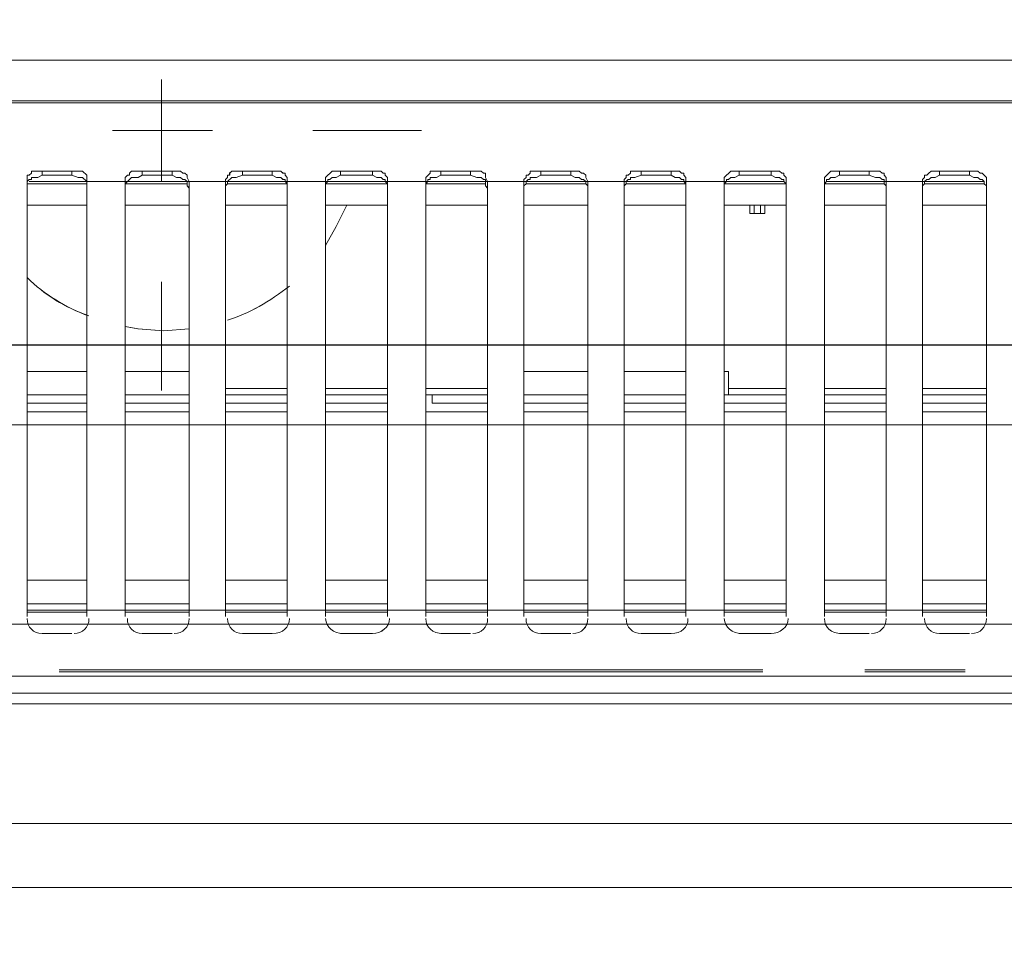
# Model space of a CAD drawing. Header units: millimetres. Extents: x -125266 to 274256, y -711690 to -301689.
# Tile 165 of 256: x -51209 to -51086, y -361895 to -361779. Entities that reach past the tile are written whole.
import ezdxf

# ---------------------------------------------------------------- set-up
doc = ezdxf.new("R2010")
doc.units = ezdxf.units.MM
doc.linetypes.add('CONTINOUS', pattern=[0])
for name, color, linetype, lineweight in [('ARCH', 7, 'Continuous', 0), ('CEILING', 8, 'Continuous', 5), ('Equipment', 8, 'Continuous', 0), ('Finished Line', 7, 'Continuous', 0), ('HOOD', 6, 'Continuous', 0), ('Legend', 5, 'Continuous', 0), ('MEPTEK HVAC-Kitchen Exhaust Air Duct', 30, 'Continuous', 30), ('MEPTEK HVAC-Kitchen Fresh Air Duct', 3, 'Continuous', 30), ('MEPTEK-TEXT1', 7, 'Continuous', 30)]:
    doc.layers.add(name, color=color, linetype=linetype, lineweight=lineweight)
for name, color, linetype in [('Light Equipment', 8, 'Continuous'), ('Model_Top', 7, 'Continuous'), ('RACK', 7, 'Continuous')]:
    doc.layers.add(name, color=color, linetype=linetype)
doc.styles.add('REVAC', font='verdana.ttf', dxfattribs={"height": 50})
doc.styles.get("Standard").update_dxf_attribs({"font": 'ARIALN.TTF'})
doc.styles.add('Times New Roman', font='times.ttf', dxfattribs={"height": 150})
doc.dimstyles.new('ARA-125', dxfattribs={"dimtxt": 200, "dimasz": 75, "dimexe": 0, "dimexo": 75, "dimgap": 7.5, "dimtad": 0, "dimdec": 0, "dimrnd": 5, "dimdsep": 46, "dimtxsty": 'Times New Roman', "dimblk": 'ARCHTICK', "dimcen": 56.25, "dimdle": 56.25, "dimclrd": 256, "dimclre": 256, "dimclrt": 256, "dimazin": 3, "dimtfac": 1, "dimtdec": 0, "dimtix": 1, "dimtmove": 1, "dimatfit": 3, "dimfxl": 0, "dimtolj": 1, "dimlwd": -1, "dimlwe": 0, "dimarcsym": 0})

# ---------------------------------------------------------------- blocks, each defined once
blk = doc.blocks.new('A$Cd18de8f6')
at = {"layer": 'Equipment'}
for points in [[(800, 734), (800, 735.34), (400, 735.34), (0, 735.34), (0, 733.73)], [(800, 659.72), (800, 659.99), (800, 731.86), (800, 734), (400, 734), (400, 731.86), (400, 659.99), (400, 659.72), (400, 659.99), (400, 731.86), (400, 734), (0, 734), (0, 731.86), (0, 659.99), (0, 659.72), (400, 659.72), (800, 659.72), (800, 654.64), (800, 17.64), (800, 5.08)], [(800, 731.86), (400, 731.86), (0, 731.86)], [(619.11, 731.33), (707.29, 731.33)], [(619.11, 731.06), (707.29, 731.06)], [(720.11, 731.33), (732.67, 731.33)], [(720.11, 731.06), (732.67, 731.06)], [(616.97, 726.52), (620.72, 726.52)], [(629.53, 726.52), (633.27, 726.52)], [(642.09, 726.52), (645.83, 726.52)], [(654.38, 726.52), (658.39, 726.52)], [(666.94, 726.52), (670.68, 726.52)], [(679.5, 726.52), (683.24, 726.52)], [(692.06, 726.52), (695.8, 726.52)], [(704.35, 726.52), (708.35, 726.52)], [(716.9, 726.52), (720.65, 726.52)], [(729.46, 726.52), (733.2, 726.52)], [(622.58, 724.38), (622.58, 669.07), (622.05, 668.54), (615.64, 668.54), (615.64, 668.8), (615.37, 669.07), (615.1, 669.07), (615.1, 724.38)], [(622.58, 723.85), (615.1, 723.85)], [(622.58, 723.58), (615.1, 723.58)], [(619.11, 723.57), (707.29, 723.57)], [(635.41, 723.85), (627.39, 723.85)], [(635.41, 723.58), (627.39, 723.58)], [(635.41, 724.38), (635.41, 669.87), (635.14, 669.34), (635.14, 669.07), (634.87, 668.8), (634.61, 668.8), (634.34, 668.54), (628.19, 668.54), (627.93, 668.8), (627.93, 669.07), (627.66, 669.07), (627.4, 669.34), (627.4, 724.38)], [(647.7, 724.38), (647.7, 669.34), (647.44, 669.07), (647.44, 668.8), (647.17, 668.8), (646.9, 668.54), (640.76, 668.54), (640.49, 668.8), (640.49, 669.07), (640.22, 669.07), (640.22, 669.34), (639.95, 669.61), (639.95, 724.38)], [(647.7, 723.85), (639.95, 723.85)], [(647.7, 723.58), (639.95, 723.58)], [(660.26, 724.38), (660.26, 669.34), (659.99, 669.07), (659.99, 668.8), (659.72, 668.8), (659.46, 668.54), (653.31, 668.54), (652.51, 669.34), (652.51, 724.38)], [(660.26, 723.85), (652.51, 723.85)], [(660.26, 723.58), (652.51, 723.58)], [(672.82, 724.38), (672.82, 669.87), (672.55, 669.34), (672.55, 668.8), (672.28, 668.8), (672.02, 668.54), (665.6, 668.54), (665.6, 668.8), (665.07, 669.34), (665.07, 724.38)], [(672.82, 723.85), (665.07, 723.85)], [(672.82, 723.58), (665.07, 723.58)], [(685.38, 724.38), (685.38, 669.87), (685.11, 669.34), (685.11, 669.07), (684.84, 668.8), (684.57, 668.8), (684.31, 668.54), (678.16, 668.54), (678.16, 668.8), (677.89, 669.07), (677.63, 669.07), (677.63, 669.34), (677.36, 669.61), (677.36, 724.38)], [(685.38, 723.85), (677.36, 723.85)], [(685.38, 723.58), (677.36, 723.58)], [(697.67, 724.38), (697.67, 669.34), (697.4, 669.07), (697.4, 668.8), (697.13, 668.8), (696.86, 668.54), (690.72, 668.54), (690.72, 668.8), (690.45, 669.07), (690.18, 669.07), (690.18, 669.34), (689.92, 669.61), (689.92, 724.38)], [(697.67, 723.85), (689.92, 723.85)], [(697.67, 723.58), (689.92, 723.58)], [(710.22, 724.38), (710.22, 669.34), (709.96, 669.07), (709.96, 668.8), (709.69, 668.8), (709.42, 668.54), (703.28, 668.54), (702.48, 669.34), (702.48, 724.38)], [(710.22, 723.85), (702.48, 723.85)], [(710.22, 723.58), (702.48, 723.58)], [(722.78, 724.38), (722.78, 669.34), (722.52, 669.07), (722.52, 668.8), (722.25, 668.8), (721.98, 668.54), (715.84, 668.54), (715.03, 669.34), (715.03, 724.38)], [(722.78, 723.85), (715.03, 723.85)], [(722.78, 723.58), (715.03, 723.58)], [(720.11, 723.57), (732.67, 723.57)], [(735.34, 724.38), (735.34, 669.34), (735.07, 669.07), (734.81, 668.8), (734.54, 668.8), (734.27, 668.54), (728.39, 668.54), (728.13, 668.8), (727.86, 669.07), (727.59, 669.07), (727.59, 669.34), (727.33, 669.61), (727.33, 724.38)], [(735.34, 723.85), (727.33, 723.85)], [(735.34, 723.58), (727.33, 723.58)], [(622.58, 722.78), (615.1, 722.78)], [(635.4, 722.78), (627.39, 722.78)], [(647.7, 722.78), (639.95, 722.78)], [(660.25, 722.78), (652.51, 722.78)], [(672.81, 722.78), (665.07, 722.78)], [(685.38, 722.78), (677.36, 722.78)], [(697.66, 722.78), (689.92, 722.78)], [(710.22, 722.78), (702.48, 722.78)], [(722.78, 722.78), (715.03, 722.78)], [(735.34, 722.78), (727.33, 722.78)], [(615.1, 719.84), (622.58, 719.84)], [(627.39, 719.84), (635.41, 719.84)], [(639.95, 719.84), (647.7, 719.84)], [(652.51, 719.84), (660.26, 719.84)], [(665.07, 719.84), (672.82, 719.84)], [(677.36, 719.84), (685.38, 719.84)], [(689.92, 719.84), (697.67, 719.84)], [(702.48, 719.84), (710.23, 719.84)], [(715.03, 719.84), (722.78, 719.84)], [(727.33, 719.84), (735.34, 719.84)], [(615.1, 698.73), (622.58, 698.73)], [(627.39, 698.73), (635.41, 698.73)], [(639.95, 698.73), (647.7, 698.73)], [(652.51, 698.73), (660.26, 698.73)], [(665.07, 698.73), (672.82, 698.73)], [(677.36, 698.73), (685.38, 698.73)], [(689.92, 698.73), (697.67, 698.73)], [(702.48, 698.73), (710.22, 698.73)], [(715.03, 698.73), (722.78, 698.73)], [(727.33, 698.73), (735.34, 698.73)], [(615.1, 697.66), (622.58, 697.66)], [(627.39, 697.66), (635.41, 697.66)], [(639.95, 697.66), (647.7, 697.66)], [(652.51, 697.66), (660.26, 697.66)], [(672.82, 696.59), (665.87, 696.59), (665.87, 697.66), (672.82, 697.66)], [(677.36, 697.66), (685.38, 697.66)], [(689.92, 697.66), (697.67, 697.66)], [(702.48, 697.66), (710.22, 697.66)], [(715.03, 697.66), (722.78, 697.66)], [(727.33, 697.66), (735.34, 697.66)], [(622.58, 696.59), (615.1, 696.59)], [(635.41, 696.59), (627.39, 696.59)], [(631.93, 682.43), (631.93, 696.06)], [(647.7, 696.59), (639.95, 696.59)], [(660.26, 696.59), (652.51, 696.59)], [(665.07, 696.59), (665.87, 696.59)], [(685.38, 696.59), (677.36, 696.59)], [(697.67, 696.59), (689.92, 696.59)], [(710.22, 696.59), (702.48, 696.59)], [(703.01, 696.59), (703.01, 695.79)], [(722.78, 696.59), (715.03, 696.59)], [(735.34, 696.59), (727.33, 696.59)], [(647.7, 695.79), (639.95, 695.79)], [(660.26, 695.79), (652.51, 695.79)], [(672.82, 695.79), (665.07, 695.79)], [(703.01, 695.79), (703.01, 693.65), (702.48, 693.65)], [(710.22, 695.79), (703.01, 695.79)], [(722.78, 695.79), (715.03, 695.79)], [(735.34, 695.79), (727.33, 695.79)], [(622.58, 693.65), (615.1, 693.65)], [(635.4, 693.65), (627.39, 693.65)], [(685.38, 693.65), (677.36, 693.65)], [(697.66, 693.65), (689.92, 693.65)], [(635.4, 688.31), (632.2, 688.58), (629, 688.31), (627.39, 688.04)], [(655.18, 672.81), (653.85, 675.48), (652.51, 677.89)], [(707.55, 672.81), (707.55, 673.88), (705.68, 673.88), (705.68, 672.81)], [(706.21, 672.81), (706.21, 673.88)], [(707.01, 672.81), (707.01, 673.88)], [(622.58, 672.81), (615.1, 672.81)], [(635.41, 672.81), (627.39, 672.81)], [(647.7, 672.81), (639.95, 672.81)], [(660.26, 672.81), (652.51, 672.81)], [(672.82, 672.81), (665.07, 672.81)], [(685.38, 672.81), (677.36, 672.81)], [(697.67, 672.81), (689.92, 672.81)], [(710.22, 672.81), (702.48, 672.81)], [(722.78, 672.81), (715.03, 672.81)], [(735.34, 672.81), (727.33, 672.81)], [(622.58, 670.67), (622.58, 669.87), (622.05, 669.34), (621.51, 669.34), (620.71, 669.07), (616.97, 669.07), (616.44, 669.34), (615.64, 669.34), (615.64, 669.61), (615.37, 669.61), (615.1, 669.87), (615.1, 670.67)], [(615.1, 670.14), (622.58, 670.14)], [(635.41, 670.67), (635.14, 670.41), (635.14, 669.87), (634.87, 669.61), (634.61, 669.61), (634.34, 669.34), (633.81, 669.34), (633.27, 669.07), (629.53, 669.07), (629, 669.34), (628.19, 669.34), (627.39, 670.14), (627.39, 670.67)], [(627.39, 670.14), (635.14, 670.14)], [(647.7, 670.67), (647.7, 670.14), (647.43, 669.87), (647.43, 669.61), (647.17, 669.61), (646.9, 669.34), (646.36, 669.34), (645.83, 669.07), (642.09, 669.07), (641.29, 669.34), (640.75, 669.34), (640.22, 669.87), (640.22, 670.14), (639.95, 670.41), (639.95, 670.67)], [(640.22, 670.14), (647.7, 670.14)], [(660.26, 670.67), (660.26, 670.14), (659.99, 669.87), (659.99, 669.61), (659.72, 669.61), (659.46, 669.34), (658.92, 669.34), (658.39, 669.07), (654.38, 669.07), (653.85, 669.34), (653.31, 669.34), (653.04, 669.61), (652.78, 669.61), (652.78, 669.87), (652.51, 670.14), (652.51, 670.67)], [(652.51, 670.14), (660.26, 670.14)], [(672.82, 670.67), (672.55, 670.41), (672.55, 669.61), (672.28, 669.61), (672.02, 669.34), (671.48, 669.34), (670.68, 669.07), (666.94, 669.07), (666.4, 669.34), (665.6, 669.34), (665.6, 669.61), (665.34, 669.61), (665.34, 669.87), (665.07, 670.14), (665.07, 670.67)], [(665.07, 670.14), (672.55, 670.14)], [(685.38, 670.67), (685.38, 670.41), (685.11, 670.14), (685.11, 669.87), (684.84, 669.61), (684.57, 669.61), (684.31, 669.34), (683.77, 669.34), (683.24, 669.07), (679.5, 669.07), (678.96, 669.34), (678.16, 669.34), (678.16, 669.61), (677.89, 669.61), (677.63, 669.87), (677.63, 670.14), (677.36, 670.41), (677.36, 670.67)], [(677.63, 670.14), (685.11, 670.14)], [(697.67, 670.67), (697.67, 670.14), (697.4, 669.87), (697.4, 669.61), (697.13, 669.61), (696.86, 669.34), (696.33, 669.34), (695.8, 669.07), (692.06, 669.07), (691.25, 669.34), (690.72, 669.34), (690.72, 669.61), (690.45, 669.61), (690.18, 669.87), (690.18, 670.14), (689.92, 670.41), (689.92, 670.67)], [(690.18, 670.14), (697.67, 670.14)], [(710.22, 670.67), (710.22, 670.14), (709.96, 669.87), (709.96, 669.61), (709.69, 669.61), (709.42, 669.34), (708.89, 669.34), (708.35, 669.07), (704.35, 669.07), (703.81, 669.34), (703.28, 669.34), (703.01, 669.61), (702.74, 669.61), (702.74, 669.87), (702.48, 670.14), (702.48, 670.67)], [(702.48, 670.14), (710.22, 670.14)], [(722.78, 670.67), (722.78, 670.41), (722.52, 670.14), (722.52, 669.61), (722.25, 669.61), (721.98, 669.34), (721.45, 669.34), (720.65, 669.07), (716.9, 669.07), (716.37, 669.34), (715.84, 669.34), (715.57, 669.61), (715.3, 669.61), (715.3, 669.87), (715.03, 670.14), (715.03, 670.67)], [(715.03, 670.14), (722.52, 670.14)], [(735.34, 670.67), (735.34, 670.41), (735.07, 670.14), (735.07, 669.87), (734.81, 669.61), (734.54, 669.61), (734.27, 669.34), (733.74, 669.34), (733.2, 669.07), (729.46, 669.07), (728.93, 669.34), (728.39, 669.34), (728.13, 669.61), (727.86, 669.61), (727.59, 669.87), (727.59, 670.14), (727.33, 670.41), (727.33, 670.67)], [(727.6, 670.14), (735.07, 670.14)], [(622.58, 669.87), (615.37, 669.87)], [(616.97, 668.54), (616.97, 669.07)], [(619.11, 669.87), (707.29, 669.87)], [(620.71, 668.54), (620.71, 669.07)], [(635.14, 669.87), (627.66, 669.87)], [(629.53, 668.54), (629.53, 669.07)], [(631.93, 669.87), (631.93, 657.05)], [(633.27, 668.54), (633.27, 669.07)], [(647.43, 669.87), (640.22, 669.87)], [(642.09, 668.54), (642.09, 669.07)], [(645.83, 668.54), (645.83, 669.07)], [(659.99, 669.87), (652.78, 669.87)], [(654.38, 668.54), (654.38, 669.07)], [(658.39, 668.54), (658.39, 669.07)], [(672.55, 669.87), (665.34, 669.87)], [(666.94, 668.54), (666.94, 669.07)], [(670.68, 668.54), (670.68, 669.07)], [(685.11, 669.87), (677.63, 669.87)], [(679.5, 668.54), (679.5, 669.07)], [(683.24, 668.54), (683.24, 669.07)], [(697.4, 669.87), (690.18, 669.87)], [(692.06, 668.54), (692.06, 669.07)], [(695.8, 668.54), (695.8, 669.07)], [(709.96, 669.87), (702.74, 669.87)], [(704.35, 668.54), (704.35, 669.07)], [(708.35, 668.54), (708.35, 669.07)], [(722.52, 669.87), (715.3, 669.87)], [(716.9, 668.54), (716.9, 669.07)], [(720.11, 669.87), (732.67, 669.87)], [(720.65, 668.54), (720.65, 669.07)], [(735.07, 669.87), (727.59, 669.87)], [(729.46, 668.54), (729.46, 669.07)], [(733.2, 668.54), (733.2, 669.07)], [(638.35, 663.46), (625.79, 663.46)], [(650.91, 663.46), (664.53, 663.46)], [(800, 659.99), (400, 659.99), (0, 659.99)], [(0, 654.64), (400, 654.64), (800, 654.64)], [(545.09, 654.64), (633.54, 654.64)], [(646.1, 654.64), (658.92, 654.64)], [(671.48, 654.64), (759.66, 654.64)]]:
    blk.add_lwpolyline(points, dxfattribs=at)
for points in [[(615.1, 724.65), (615.1, 725.72), (615.9, 726.52), (616.97, 726.52)], [(616.97, 726.52), (617.24, 726.52), (617.24, 726.52), (617.24, 726.52)], [(620.98, 726.52), (622.05, 726.52), (622.85, 725.72), (622.85, 724.65)], [(627.66, 724.65), (627.66, 725.72), (628.46, 726.52), (629.53, 726.52)], [(633.54, 726.52), (634.61, 726.52), (635.41, 725.72), (635.41, 724.65)], [(640.22, 724.65), (640.22, 725.72), (641.02, 726.52), (642.09, 726.52)], [(645.83, 726.52), (647.17, 726.52), (647.97, 725.72), (647.97, 724.65)], [(652.51, 724.65), (652.51, 725.72), (653.58, 726.52), (654.65, 726.52)], [(658.39, 726.52), (659.46, 726.52), (660.53, 725.72), (660.53, 724.65)], [(665.07, 724.65), (665.07, 725.72), (665.87, 726.52), (667.21, 726.52)], [(670.95, 726.52), (672.02, 726.52), (672.82, 725.72), (672.82, 724.65)], [(677.63, 724.65), (677.63, 725.72), (678.43, 726.52), (679.5, 726.52)], [(683.5, 726.52), (684.57, 726.52), (685.38, 725.72), (685.38, 724.65)], [(690.18, 724.65), (690.18, 725.72), (690.99, 726.52), (692.06, 726.52)], [(695.8, 726.52), (697.13, 726.52), (697.93, 725.72), (697.93, 724.65)], [(702.48, 724.65), (702.48, 725.72), (703.54, 726.52), (704.61, 726.52)], [(708.35, 726.52), (709.42, 726.52), (710.49, 725.72), (710.49, 724.65)], [(715.03, 724.65), (715.03, 725.72), (715.84, 726.52), (717.17, 726.52)], [(720.91, 726.52), (721.98, 726.52), (722.78, 725.72), (722.78, 724.65)], [(727.59, 724.65), (727.59, 725.72), (728.39, 726.52), (729.46, 726.52)], [(733.47, 726.52), (734.54, 726.52), (735.34, 725.72), (735.34, 724.65)], [(615.1, 681.9), (617.24, 684.03), (619.91, 685.64), (622.85, 686.71)], [(640.21, 687.24), (642.89, 686.44), (645.56, 684.84), (647.97, 682.97)]]:
    blk.add_open_spline(points, degree=3, dxfattribs=at)
blk = doc.blocks.new('ARCH')
at = {"layer": 'Legend', "ltscale": 15}
h = blk.add_hatch(dxfattribs=at)
h.set_pattern_fill('SACNCR', color=8, scale=25, style=0)
edge = h.paths.add_edge_path()
edge.add_arc((-53445.78, -362114.48), 661.35, 18.05247, 146.34022)
edge.add_line((-53996.25, -361747.92), (-53996.25, -362009.47))
edge.add_line((-53996.25, -362009.47), (-53996.24, -362009.47))
edge.add_line((-53996.24, -362009.47), (-53974.54, -361931.34))
edge.add_line((-53974.54, -361931.34), (-53941.81, -361857.14))
edge.add_line((-53941.81, -361857.14), (-53898.73, -361788.42))
edge.add_line((-53898.73, -361788.42), (-53846.22, -361726.62))
edge.add_line((-53846.22, -361726.62), (-53785.36, -361673.01))
edge.add_line((-53785.36, -361673.01), (-53717.42, -361628.73))
edge.add_line((-53717.42, -361628.73), (-53643.81, -361594.68))
edge.add_line((-53643.81, -361594.68), (-53566.06, -361571.58))
edge.add_line((-53566.06, -361571.58), (-53485.81, -361559.91))
edge.add_line((-53485.81, -361559.91), (-53404.7, -361559.92))
edge.add_line((-53404.7, -361559.92), (-53377.17, -361563.92))
edge.add_arc((-53404.64, -362113.24), 550, 10.8678, 87.1378, ccw=False)
edge.add_line((-52864.5, -362009.54), (-48663.66, -362009.54))
edge.add_line((-48663.66, -362009.54), (-48663.66, -361770.81))
edge.add_line((-48663.66, -361770.81), (-48213.66, -361770.84))
edge.add_line((-48213.66, -361770.84), (-48213.66, -361770.83))
edge.add_line((-48213.66, -361770.83), (-48663.64, -361770.83))
edge.add_line((-48663.64, -361770.83), (-48213.64, -361770.84))
edge.add_line((-48213.64, -361770.84), (-48213.66, -361770.84))
edge.add_line((-48213.66, -361770.84), (-48213.66, -362009.81))
edge.add_line((-48213.66, -362009.81), (-46905.49, -362009.89))
edge.add_line((-46905.49, -362009.89), (-46905.49, -361909.54))
edge.add_line((-46905.49, -361909.54), (-48113.66, -361909.54))
edge.add_line((-48113.66, -361909.54), (-48113.66, -361670.83))
edge.add_line((-48113.66, -361670.83), (-48763.64, -361670.83))
edge.add_line((-48763.64, -361670.83), (-48763.64, -361909.54))
edge.add_line((-48763.64, -361909.54), (-52816.98, -361909.54))
h = blk.add_hatch(dxfattribs=at)
h.set_pattern_fill('SACNCR', color=8, scale=25, style=0)
edge = h.paths.add_edge_path()
edge.add_arc((-53445.78, -362114.48), 661.35, 18.05247, 146.34022)
edge.add_line((-53996.25, -361747.92), (-53996.25, -362009.47))
edge.add_line((-53996.25, -362009.47), (-53996.24, -362009.47))
edge.add_line((-53996.24, -362009.47), (-53974.54, -361931.34))
edge.add_line((-53974.54, -361931.34), (-53941.81, -361857.14))
edge.add_line((-53941.81, -361857.14), (-53898.73, -361788.42))
edge.add_line((-53898.73, -361788.42), (-53846.22, -361726.62))
edge.add_line((-53846.22, -361726.62), (-53785.36, -361673.01))
edge.add_line((-53785.36, -361673.01), (-53717.42, -361628.73))
edge.add_line((-53717.42, -361628.73), (-53643.81, -361594.68))
edge.add_line((-53643.81, -361594.68), (-53566.06, -361571.58))
edge.add_line((-53566.06, -361571.58), (-53485.81, -361559.91))
edge.add_line((-53485.81, -361559.91), (-53404.7, -361559.92))
edge.add_line((-53404.7, -361559.92), (-53377.17, -361563.92))
edge.add_arc((-53404.64, -362113.24), 550, 10.8678, 87.1378, ccw=False)
edge.add_line((-52864.5, -362009.54), (-48663.66, -362009.54))
edge.add_line((-48663.66, -362009.54), (-48663.66, -361770.81))
edge.add_line((-48663.66, -361770.81), (-48213.66, -361770.84))
edge.add_line((-48213.66, -361770.84), (-48213.66, -361770.83))
edge.add_line((-48213.66, -361770.83), (-48663.64, -361770.83))
edge.add_line((-48663.64, -361770.83), (-48663.66, -362021.85))
edge.add_line((-48663.66, -362021.85), (-48478.01, -362021.86))
edge.add_line((-48478.01, -362021.86), (-48478.03, -362220.82))
edge.add_line((-48478.03, -362220.82), (-48213.67, -362220.84))
edge.add_line((-48213.67, -362220.84), (-48213.64, -361770.84))
edge.add_line((-48213.64, -361770.84), (-48213.66, -361770.84))
edge.add_line((-48213.66, -361770.84), (-48213.66, -362009.81))
edge.add_line((-48213.66, -362009.81), (-46905.49, -362009.89))
edge.add_line((-46905.49, -362009.89), (-46905.49, -361909.54))
edge.add_line((-46905.49, -361909.54), (-48113.66, -361909.54))
edge.add_line((-48113.66, -361909.54), (-48113.66, -361670.83))
edge.add_line((-48113.66, -361670.83), (-48763.64, -361670.83))
edge.add_line((-48763.64, -361670.83), (-48763.64, -361909.54))
edge.add_line((-48763.64, -361909.54), (-52816.98, -361909.54))
at = {"layer": 'Finished Line', "color": 8}
for p, q in [((-52795.57, -361879.54), (-48793.66, -361879.54)), ((-52795.57, -361879.54), (-48793.66, -361879.54)), ((-52801.21, -361887.54), (-48785.66, -361887.54)), ((-52801.21, -361887.54), (-48785.66, -361887.54))]:
    blk.add_line(p, q, dxfattribs=at)
at = {"layer": 'HOOD'}
blk.add_lwpolyline([(-52023.66, -361879.54), (-49023.66, -361879.54), (-49023.66, -360879.54), (-52023.66, -360879.54)], close=True, dxfattribs=at)
at = {"layer": 'Light Equipment', "lineweight": 0}
blk.add_lwpolyline([(-52023.66, -361879.54), (-49023.66, -361879.54), (-49023.66, -360879.54), (-52023.66, -360879.54)], close=True, dxfattribs=at)
for points in [[(-51023.66, -361788.92), (-51023.66, -361789.19), (-51023.66, -361861.06), (-51023.66, -361863.2), (-51423.66, -361863.2), (-51423.66, -361861.06), (-51423.66, -361789.19), (-51423.66, -361788.92), (-51423.66, -361789.19), (-51423.66, -361861.06), (-51423.66, -361863.2), (-51823.66, -361863.2), (-51823.66, -361861.06), (-51823.66, -361789.19), (-51823.66, -361788.92), (-51423.66, -361788.92), (-51023.66, -361788.92), (-51023.66, -361783.84), (-51023.66, -361146.84), (-51023.66, -361134.28)], [(-51823.66, -361783.84), (-51423.66, -361783.84), (-51023.66, -361783.84)], [(-51278.57, -361783.84), (-51190.12, -361783.84)], [(-51177.56, -361783.84), (-51164.74, -361783.84)], [(-51152.18, -361783.84), (-51064, -361783.84)], [(-51191.73, -361799.07), (-51191.73, -361786.25)], [(-51023.66, -361789.19), (-51423.66, -361789.19), (-51823.66, -361789.19)], [(-51185.31, -361792.66), (-51197.87, -361792.66)], [(-51172.75, -361792.66), (-51159.13, -361792.66)], [(-51201.08, -361853.58), (-51201.08, -361798.27), (-51201.61, -361797.74), (-51208.03, -361797.74), (-51208.03, -361798.01), (-51208.29, -361798.27), (-51208.56, -361798.27), (-51208.56, -361853.58)], [(-51201.08, -361799.88), (-51201.08, -361799.07), (-51201.61, -361798.54), (-51202.15, -361798.54), (-51202.95, -361798.27), (-51206.69, -361798.27), (-51207.22, -361798.54), (-51208.03, -361798.54), (-51208.03, -361798.81), (-51208.29, -361798.81), (-51208.56, -361799.07), (-51208.56, -361799.88)], [(-51206.69, -361797.74), (-51206.69, -361798.27)], [(-51202.95, -361797.74), (-51202.95, -361798.27)], [(-51188.25, -361799.88), (-51188.52, -361799.61), (-51188.52, -361799.07), (-51188.79, -361798.81), (-51189.05, -361798.81), (-51189.32, -361798.54), (-51189.86, -361798.54), (-51190.39, -361798.27), (-51194.13, -361798.27), (-51194.67, -361798.54), (-51195.47, -361798.54), (-51196.27, -361799.34), (-51196.27, -361799.88)], [(-51188.25, -361853.58), (-51188.25, -361799.07), (-51188.52, -361798.54), (-51188.52, -361798.27), (-51188.79, -361798.01), (-51189.05, -361798.01), (-51189.32, -361797.74), (-51195.47, -361797.74), (-51195.73, -361798.01), (-51195.73, -361798.27), (-51196, -361798.27), (-51196.26, -361798.54), (-51196.26, -361853.58)], [(-51194.13, -361797.74), (-51194.13, -361798.27)], [(-51190.39, -361797.74), (-51190.39, -361798.27)], [(-51175.96, -361853.58), (-51175.96, -361798.54), (-51176.22, -361798.27), (-51176.22, -361798.01), (-51176.5, -361798.01), (-51176.76, -361797.74), (-51182.9, -361797.74), (-51183.18, -361798.01), (-51183.18, -361798.27), (-51183.44, -361798.27), (-51183.44, -361798.54), (-51183.71, -361798.81), (-51183.71, -361853.58)], [(-51175.96, -361799.88), (-51175.96, -361799.34), (-51176.23, -361799.07), (-51176.23, -361798.81), (-51176.5, -361798.81), (-51176.76, -361798.54), (-51177.3, -361798.54), (-51177.83, -361798.27), (-51181.57, -361798.27), (-51182.37, -361798.54), (-51182.91, -361798.54), (-51183.44, -361799.07), (-51183.44, -361799.34), (-51183.71, -361799.61), (-51183.71, -361799.88)], [(-51181.57, -361797.74), (-51181.57, -361798.27)], [(-51177.83, -361797.74), (-51177.83, -361798.27)], [(-51163.4, -361853.58), (-51163.4, -361798.54), (-51163.67, -361798.27), (-51163.67, -361798.01), (-51163.94, -361798.01), (-51164.2, -361797.74), (-51170.35, -361797.74), (-51171.15, -361798.54), (-51171.15, -361853.58)], [(-51163.4, -361799.88), (-51163.4, -361799.34), (-51163.67, -361799.07), (-51163.67, -361798.81), (-51163.94, -361798.81), (-51164.2, -361798.54), (-51164.74, -361798.54), (-51165.27, -361798.27), (-51169.28, -361798.27), (-51169.82, -361798.54), (-51170.35, -361798.54), (-51170.62, -361798.81), (-51170.88, -361798.81), (-51170.88, -361799.07), (-51171.15, -361799.34), (-51171.15, -361799.88)], [(-51169.28, -361797.74), (-51169.28, -361798.27)], [(-51165.27, -361797.74), (-51165.27, -361798.27)], [(-51150.84, -361853.58), (-51150.84, -361799.07), (-51151.11, -361798.54), (-51151.11, -361798.01), (-51151.38, -361798.01), (-51151.65, -361797.74), (-51158.06, -361797.74), (-51158.06, -361798.01), (-51158.59, -361798.54), (-51158.59, -361853.58)], [(-51150.84, -361799.88), (-51151.11, -361799.61), (-51151.11, -361798.81), (-51151.38, -361798.81), (-51151.65, -361798.54), (-51152.18, -361798.54), (-51152.98, -361798.27), (-51156.72, -361798.27), (-51157.26, -361798.54), (-51158.06, -361798.54), (-51158.06, -361798.81), (-51158.33, -361798.81), (-51158.33, -361799.07), (-51158.59, -361799.34), (-51158.59, -361799.88)], [(-51156.72, -361797.74), (-51156.72, -361798.27)], [(-51152.98, -361797.74), (-51152.98, -361798.27)], [(-51138.29, -361853.58), (-51138.29, -361799.07), (-51138.55, -361798.54), (-51138.55, -361798.27), (-51138.82, -361798.01), (-51139.09, -361798.01), (-51139.35, -361797.74), (-51145.5, -361797.74), (-51145.5, -361798.01), (-51145.77, -361798.27), (-51146.03, -361798.27), (-51146.03, -361798.54), (-51146.3, -361798.81), (-51146.3, -361853.58)], [(-51138.29, -361799.88), (-51138.29, -361799.61), (-51138.55, -361799.34), (-51138.55, -361799.07), (-51138.82, -361798.81), (-51139.09, -361798.81), (-51139.35, -361798.54), (-51139.89, -361798.54), (-51140.42, -361798.27), (-51144.16, -361798.27), (-51144.7, -361798.54), (-51145.5, -361798.54), (-51145.5, -361798.81), (-51145.77, -361798.81), (-51146.03, -361799.07), (-51146.03, -361799.34), (-51146.3, -361799.61), (-51146.3, -361799.88)], [(-51144.16, -361797.74), (-51144.16, -361798.27)], [(-51140.42, -361797.74), (-51140.42, -361798.27)], [(-51125.99, -361853.58), (-51125.99, -361798.54), (-51126.26, -361798.27), (-51126.26, -361798.01), (-51126.53, -361798.01), (-51126.8, -361797.74), (-51132.94, -361797.74), (-51132.94, -361798.01), (-51133.21, -361798.27), (-51133.48, -361798.27), (-51133.48, -361798.54), (-51133.74, -361798.81), (-51133.74, -361853.58)], [(-51125.99, -361799.88), (-51125.99, -361799.34), (-51126.26, -361799.07), (-51126.26, -361798.81), (-51126.53, -361798.81), (-51126.8, -361798.54), (-51127.33, -361798.54), (-51127.86, -361798.27), (-51131.61, -361798.27), (-51132.41, -361798.54), (-51132.94, -361798.54), (-51132.94, -361798.81), (-51133.21, -361798.81), (-51133.48, -361799.07), (-51133.48, -361799.34), (-51133.74, -361799.61), (-51133.74, -361799.88)], [(-51131.61, -361797.74), (-51131.61, -361798.27)], [(-51127.86, -361797.74), (-51127.86, -361798.27)], [(-51113.44, -361853.58), (-51113.44, -361798.54), (-51113.7, -361798.27), (-51113.7, -361798.01), (-51113.97, -361798.01), (-51114.24, -361797.74), (-51120.38, -361797.74), (-51121.18, -361798.54), (-51121.18, -361853.58)], [(-51113.44, -361799.88), (-51113.44, -361799.34), (-51113.7, -361799.07), (-51113.7, -361798.81), (-51113.97, -361798.81), (-51114.24, -361798.54), (-51114.77, -361798.54), (-51115.31, -361798.27), (-51119.31, -361798.27), (-51119.85, -361798.54), (-51120.38, -361798.54), (-51120.65, -361798.81), (-51120.92, -361798.81), (-51120.92, -361799.07), (-51121.18, -361799.34), (-51121.18, -361799.88)], [(-51119.31, -361797.74), (-51119.31, -361798.27)], [(-51115.31, -361797.74), (-51115.31, -361798.27)], [(-51100.88, -361853.58), (-51100.88, -361798.54), (-51101.14, -361798.27), (-51101.14, -361798.01), (-51101.41, -361798.01), (-51101.68, -361797.74), (-51107.82, -361797.74), (-51108.63, -361798.54), (-51108.63, -361853.58)], [(-51100.88, -361799.88), (-51100.88, -361799.61), (-51101.14, -361799.34), (-51101.14, -361798.81), (-51101.41, -361798.81), (-51101.68, -361798.54), (-51102.21, -361798.54), (-51103.02, -361798.27), (-51106.76, -361798.27), (-51107.29, -361798.54), (-51107.82, -361798.54), (-51108.09, -361798.81), (-51108.36, -361798.81), (-51108.36, -361799.07), (-51108.63, -361799.34), (-51108.63, -361799.88)], [(-51106.76, -361797.74), (-51106.76, -361798.27)], [(-51103.02, -361797.74), (-51103.02, -361798.27)], [(-51088.32, -361853.58), (-51088.32, -361798.54), (-51088.59, -361798.27), (-51088.85, -361798.01), (-51089.12, -361798.01), (-51089.39, -361797.74), (-51095.27, -361797.74), (-51095.53, -361798.01), (-51095.8, -361798.27), (-51096.07, -361798.27), (-51096.07, -361798.54), (-51096.34, -361798.81), (-51096.34, -361853.58)], [(-51088.32, -361799.88), (-51088.32, -361799.61), (-51088.59, -361799.34), (-51088.59, -361799.07), (-51088.85, -361798.81), (-51089.12, -361798.81), (-51089.39, -361798.54), (-51089.92, -361798.54), (-51090.46, -361798.27), (-51094.2, -361798.27), (-51094.73, -361798.54), (-51095.27, -361798.54), (-51095.53, -361798.81), (-51095.8, -361798.81), (-51096.07, -361799.07), (-51096.07, -361799.34), (-51096.34, -361799.61), (-51096.34, -361799.88)], [(-51094.2, -361797.74), (-51094.2, -361798.27)], [(-51090.46, -361797.74), (-51090.46, -361798.27)], [(-51208.56, -361799.34), (-51201.08, -361799.34)], [(-51201.08, -361799.07), (-51208.29, -361799.07)], [(-51204.55, -361799.07), (-51116.38, -361799.07)], [(-51196.27, -361799.34), (-51188.52, -361799.34)], [(-51188.52, -361799.07), (-51196, -361799.07)], [(-51176.23, -361799.07), (-51183.44, -361799.07)], [(-51183.44, -361799.34), (-51175.96, -361799.34)], [(-51171.15, -361799.34), (-51163.4, -361799.34)], [(-51163.67, -361799.07), (-51170.88, -361799.07)], [(-51158.59, -361799.34), (-51151.11, -361799.34)], [(-51151.11, -361799.07), (-51158.33, -361799.07)], [(-51138.55, -361799.07), (-51146.03, -361799.07)], [(-51146.03, -361799.34), (-51138.55, -361799.34)], [(-51126.26, -361799.07), (-51133.48, -361799.07)], [(-51133.48, -361799.34), (-51125.99, -361799.34)], [(-51121.18, -361799.34), (-51113.44, -361799.34)], [(-51113.7, -361799.07), (-51120.92, -361799.07)], [(-51108.63, -361799.34), (-51101.14, -361799.34)], [(-51101.14, -361799.07), (-51108.36, -361799.07)], [(-51103.55, -361799.07), (-51090.99, -361799.07)], [(-51088.59, -361799.07), (-51096.07, -361799.07)], [(-51096.06, -361799.34), (-51088.59, -361799.34)], [(-51201.08, -361802.01), (-51208.56, -361802.01)], [(-51188.25, -361802.01), (-51196.27, -361802.01)], [(-51175.96, -361802.01), (-51183.71, -361802.01)], [(-51168.48, -361802.01), (-51169.82, -361804.69), (-51171.15, -361807.09)], [(-51163.4, -361802.01), (-51171.15, -361802.01)], [(-51150.84, -361802.01), (-51158.59, -361802.01)], [(-51138.29, -361802.01), (-51146.3, -361802.01)], [(-51125.99, -361802.01), (-51133.74, -361802.01)], [(-51113.44, -361802.01), (-51121.18, -361802.01)], [(-51116.11, -361802.01), (-51116.11, -361803.08), (-51117.98, -361803.08), (-51117.98, -361802.01)], [(-51117.45, -361802.01), (-51117.45, -361803.08)], [(-51116.65, -361802.01), (-51116.65, -361803.08)], [(-51100.88, -361802.01), (-51108.63, -361802.01)], [(-51088.32, -361802.01), (-51096.34, -361802.01)], [(-51191.73, -361811.63), (-51191.73, -361825.26)], [(-51188.26, -361817.51), (-51191.46, -361817.78), (-51194.67, -361817.51), (-51196.27, -361817.24)], [(-51201.08, -361822.85), (-51208.56, -361822.85)], [(-51188.26, -361822.85), (-51196.27, -361822.85)], [(-51138.29, -361822.85), (-51146.3, -361822.85)], [(-51126, -361822.85), (-51133.74, -361822.85)], [(-51120.65, -361824.99), (-51120.65, -361822.85), (-51121.18, -361822.85)], [(-51175.96, -361824.99), (-51183.71, -361824.99)], [(-51163.4, -361824.99), (-51171.15, -361824.99)], [(-51150.84, -361824.99), (-51158.59, -361824.99)], [(-51113.44, -361824.99), (-51120.65, -361824.99)], [(-51120.65, -361825.79), (-51120.65, -361824.99)], [(-51100.88, -361824.99), (-51108.63, -361824.99)], [(-51088.32, -361824.99), (-51096.34, -361824.99)], [(-51201.08, -361825.79), (-51208.56, -361825.79)], [(-51188.25, -361825.79), (-51196.27, -361825.79)], [(-51175.96, -361825.79), (-51183.71, -361825.79)], [(-51163.4, -361825.79), (-51171.15, -361825.79)], [(-51158.59, -361825.79), (-51157.79, -361825.79)], [(-51150.84, -361825.79), (-51157.79, -361825.79), (-51157.79, -361826.86), (-51150.84, -361826.86)], [(-51138.29, -361825.79), (-51146.3, -361825.79)], [(-51125.99, -361825.79), (-51133.74, -361825.79)], [(-51113.44, -361825.79), (-51121.18, -361825.79)], [(-51100.88, -361825.79), (-51108.63, -361825.79)], [(-51088.32, -361825.79), (-51096.34, -361825.79)], [(-51208.56, -361826.86), (-51201.08, -361826.86)], [(-51208.56, -361827.93), (-51201.08, -361827.93)], [(-51196.27, -361826.86), (-51188.25, -361826.86)], [(-51196.27, -361827.93), (-51188.25, -361827.93)], [(-51183.71, -361826.86), (-51175.96, -361826.86)], [(-51183.71, -361827.93), (-51175.96, -361827.93)], [(-51171.15, -361826.86), (-51163.4, -361826.86)], [(-51171.15, -361827.93), (-51163.4, -361827.93)], [(-51158.59, -361827.93), (-51150.84, -361827.93)], [(-51146.3, -361826.86), (-51138.29, -361826.86)], [(-51146.3, -361827.93), (-51138.29, -361827.93)], [(-51133.74, -361826.86), (-51125.99, -361826.86)], [(-51133.74, -361827.93), (-51125.99, -361827.93)], [(-51121.18, -361826.86), (-51113.44, -361826.86)], [(-51121.18, -361827.93), (-51113.44, -361827.93)], [(-51108.63, -361826.86), (-51100.88, -361826.86)], [(-51108.63, -361827.93), (-51100.88, -361827.93)], [(-51096.34, -361826.86), (-51088.32, -361826.86)], [(-51096.34, -361827.93), (-51088.32, -361827.93)], [(-51208.56, -361849.04), (-51201.08, -361849.04)], [(-51196.27, -361849.04), (-51188.25, -361849.04)], [(-51183.71, -361849.04), (-51175.96, -361849.04)], [(-51171.15, -361849.04), (-51163.4, -361849.04)], [(-51158.59, -361849.04), (-51150.84, -361849.04)], [(-51146.3, -361849.04), (-51138.29, -361849.04)], [(-51133.74, -361849.04), (-51125.99, -361849.04)], [(-51121.18, -361849.04), (-51113.43, -361849.04)], [(-51108.63, -361849.04), (-51100.88, -361849.04)], [(-51096.34, -361849.04), (-51088.32, -361849.04)], [(-51201.08, -361851.98), (-51208.56, -361851.98)], [(-51188.26, -361851.98), (-51196.27, -361851.98)], [(-51175.96, -361851.98), (-51183.71, -361851.98)], [(-51163.41, -361851.98), (-51171.15, -361851.98)], [(-51150.85, -361851.98), (-51158.59, -361851.98)], [(-51138.29, -361851.98), (-51146.3, -361851.98)], [(-51126, -361851.98), (-51133.74, -361851.98)], [(-51113.44, -361851.98), (-51121.18, -361851.98)], [(-51100.88, -361851.98), (-51108.63, -361851.98)], [(-51088.32, -361851.98), (-51096.34, -361851.98)], [(-51201.08, -361852.78), (-51208.56, -361852.78)], [(-51201.08, -361853.05), (-51208.56, -361853.05)], [(-51204.55, -361852.77), (-51116.38, -361852.77)], [(-51188.25, -361852.78), (-51196.27, -361852.78)], [(-51188.25, -361853.05), (-51196.27, -361853.05)], [(-51175.96, -361852.78), (-51183.71, -361852.78)], [(-51175.96, -361853.05), (-51183.71, -361853.05)], [(-51163.4, -361852.78), (-51171.15, -361852.78)], [(-51163.4, -361853.05), (-51171.15, -361853.05)], [(-51150.84, -361852.78), (-51158.59, -361852.78)], [(-51150.84, -361853.05), (-51158.59, -361853.05)], [(-51138.29, -361852.78), (-51146.3, -361852.78)], [(-51138.29, -361853.05), (-51146.3, -361853.05)], [(-51125.99, -361852.78), (-51133.74, -361852.78)], [(-51125.99, -361853.05), (-51133.74, -361853.05)], [(-51113.44, -361852.78), (-51121.18, -361852.78)], [(-51113.44, -361853.05), (-51121.18, -361853.05)], [(-51100.88, -361852.78), (-51108.63, -361852.78)], [(-51100.88, -361853.05), (-51108.63, -361853.05)], [(-51103.55, -361852.77), (-51090.99, -361852.77)], [(-51088.32, -361852.78), (-51096.34, -361852.78)], [(-51088.32, -361853.05), (-51096.34, -361853.05)], [(-51206.69, -361855.72), (-51202.94, -361855.72)], [(-51194.13, -361855.72), (-51190.39, -361855.72)], [(-51181.57, -361855.72), (-51177.83, -361855.72)], [(-51169.28, -361855.72), (-51165.27, -361855.72)], [(-51156.72, -361855.72), (-51152.98, -361855.72)], [(-51144.16, -361855.72), (-51140.42, -361855.72)], [(-51131.61, -361855.72), (-51127.86, -361855.72)], [(-51119.31, -361855.72), (-51115.31, -361855.72)], [(-51106.76, -361855.72), (-51103.02, -361855.72)], [(-51094.2, -361855.72), (-51090.46, -361855.72)], [(-51023.66, -361861.06), (-51423.66, -361861.06), (-51823.66, -361861.06)], [(-51204.55, -361860.26), (-51116.38, -361860.26)], [(-51204.55, -361860.53), (-51116.38, -361860.53)], [(-51103.55, -361860.26), (-51090.99, -361860.26)], [(-51103.55, -361860.53), (-51090.99, -361860.53)], [(-51023.66, -361863.2), (-51023.66, -361864.54), (-51423.66, -361864.54), (-51823.66, -361864.54), (-51823.66, -361862.94)]]:
    blk.add_lwpolyline(points, dxfattribs=at)
for points in [[(-51208.56, -361811.1), (-51206.42, -361813.24), (-51203.75, -361814.84), (-51200.82, -361815.91)], [(-51183.45, -361816.44), (-51180.78, -361815.64), (-51178.1, -361814.04), (-51175.69, -361812.17)], [(-51208.56, -361853.85), (-51208.56, -361854.92), (-51207.76, -361855.72), (-51206.69, -361855.72)], [(-51202.68, -361855.72), (-51201.61, -361855.72), (-51200.81, -361854.92), (-51200.81, -361853.85)], [(-51196, -361853.85), (-51196, -361854.92), (-51195.2, -361855.72), (-51194.13, -361855.72)], [(-51190.12, -361855.72), (-51189.05, -361855.72), (-51188.25, -361854.92), (-51188.25, -361853.85)], [(-51183.44, -361853.85), (-51183.44, -361854.92), (-51182.64, -361855.72), (-51181.57, -361855.72)], [(-51177.83, -361855.72), (-51176.5, -361855.72), (-51175.69, -361854.92), (-51175.69, -361853.85)], [(-51171.15, -361853.85), (-51171.15, -361854.92), (-51170.08, -361855.72), (-51169.01, -361855.72)], [(-51165.27, -361855.72), (-51164.2, -361855.72), (-51163.14, -361854.92), (-51163.14, -361853.85)], [(-51158.59, -361853.85), (-51158.59, -361854.92), (-51157.79, -361855.72), (-51156.46, -361855.72)], [(-51152.71, -361855.72), (-51151.65, -361855.72), (-51150.84, -361854.92), (-51150.84, -361853.85)], [(-51146.03, -361853.85), (-51146.03, -361854.92), (-51145.23, -361855.72), (-51144.16, -361855.72)], [(-51140.16, -361855.72), (-51139.09, -361855.72), (-51138.29, -361854.92), (-51138.29, -361853.85)], [(-51133.48, -361853.85), (-51133.48, -361854.92), (-51132.67, -361855.72), (-51131.61, -361855.72)], [(-51127.86, -361855.72), (-51126.53, -361855.72), (-51125.73, -361854.92), (-51125.73, -361853.85)], [(-51121.18, -361853.85), (-51121.18, -361854.92), (-51120.12, -361855.72), (-51119.05, -361855.72)], [(-51115.31, -361855.72), (-51114.24, -361855.72), (-51113.17, -361854.92), (-51113.17, -361853.85)], [(-51108.63, -361853.85), (-51108.63, -361854.92), (-51107.82, -361855.72), (-51106.49, -361855.72)], [(-51102.75, -361855.72), (-51101.68, -361855.72), (-51100.88, -361854.92), (-51100.88, -361853.85)], [(-51096.07, -361853.85), (-51096.07, -361854.92), (-51095.27, -361855.72), (-51094.2, -361855.72)], [(-51090.19, -361855.72), (-51089.12, -361855.72), (-51088.32, -361854.92), (-51088.32, -361853.85)], [(-51206.69, -361855.72), (-51206.42, -361855.72), (-51206.42, -361855.72), (-51206.42, -361855.72)]]:
    blk.add_open_spline(points, degree=3, dxfattribs=at)
at = {"layer": 'Equipment', "lineweight": 30, "xscale": -1, "rotation": 180}
blk.add_blockref('A$Cd18de8f6', (-51823.66, -361129.2), dxfattribs=at)
blk = doc.blocks.new('H-06')
at = {"layer": 'HOOD', "lineweight": 0}
for p, q in [((-82795.9, -344210.22), (-80075.9, -344210.22)), ((-82820.9, -344235.22), (-80050.9, -344235.22)), ((-82885.9, -344260.22), (-79985.9, -344260.22))]:
    blk.add_line(p, q, dxfattribs=at)
at = {"layer": 'Model_Top', "color": 7, "insert": (-82532.1, -343871.14), "char_height": 50, "width": 825.636, "attachment_point": 1, "style": 'REVAC'}
blk.add_mtext('\\pi173.24445;Exhaust collar\\P\\pi242.20013;350 x 300\\P\\pi89.64808;900 CFM @ 190 Pa', dxfattribs=at)
blk = doc.blocks.new('_ArchTick')
at = {"color": 0, "linetype": 'ByBlock', "const_width": 0.15}
blk.add_lwpolyline([(-0.5, -0.5), (0.5, 0.5)], dxfattribs=at)

msp = doc.modelspace()

# ---------------------------------------------------------------- linework, layer by layer
at = {"layer": 'CEILING', "lineweight": 0}
msp.add_lwpolyline([(-53966.25, -358280.6, -0.03944), (-52166.25, -358141.58), (-52166.25, -360079.54), (-47346.3, -360079.54, -0.228214), (-47025.49, -360747.25), (-47025.49, -361879.54), (-48083.66, -361879.54), (-48083.66, -361640.83), (-48793.66, -361640.83), (-48793.66, -361879.54), (-52795.57, -361879.54, 0.569933), (-53966.25, -361659.43), (-53966.25, -358280.6)], format="xyb", dxfattribs=at)
at = {"layer": 'MEPTEK HVAC-Kitchen Exhaust Air Duct'}
msp.add_line((-51485.5, -361819.54, 1.51), (-49351.19, -361819.54, 1.51), dxfattribs=at)

# ---------------------------------------------------------------- block references
at = {"layer": 'ARCH'}
msp.add_blockref('ARCH', (0, 0), dxfattribs=at)
at = {"layer": 'HOOD'}
msp.add_blockref('H-06', (30912.24, -17619.32), dxfattribs=at)

# ---------------------------------------------------------------- texts
at = {"layer": 'MEPTEK-TEXT1', "char_height": 350, "attachment_point": 1}
for s, insert, width in [('{\\fCalibri|b0|i0|c0|p34;\\H1.28571x;\\C1;GENERAL GUIDELINES-HVAC :\\P\\fArial Narrow|b0|i0|c0|p34;\\H0.88889x;\\C256;\\P\\fCalibri|b0|i0|c0|p34;\\C4;DUCTING :\\H0.875x;\\P\\pi-1050,l1050,t1050;\\C256;1.^IDUCTING SHALL BE IN ACCORDANCE WITH IS 655, GALVANIZED IRON SHEET TO BE USED FOR ALL DUCTING WORKS. THERMAL INSULATION ON DUCTS SHALL BE 19 MM THICK. CLOSED CELL CLASS “O” BS 476 PART 6-7 FM APPROVED NITRILE RUBBER ELASTOMERIC INSULATION THERMAL CONDUCTIVITY 0.033 WATTS PER METER-KELVIN (W/(M.K)) AT 0°C FOR AIR CONDITIONING DUCTING. \\P2.^ITHERMAL INSULATION ON KITCHEN EXHAUST DUCTING SHALL BE 80 MM THICK ALUMINUM FOIL FACED RESIN BONDED FIBRE GLASS WOOL OF DENSITY NOT LESS THAN 48 KG/M3.\\P3.^ITHERMAL INSULATION ON FRESH AIR, SUPPLY AIR AND RETURN AIR SHALL BE 19MM THICK CLOSED CELL ANTI-MICROBIAL CLASS “O” BS 476 AND PART 6 & 7 FM APPROVED NITRILE RUBBER ELASTOMERIC INSULATION THERMAL CONDUCTIVITY 0.033 WATTS PER METER-KELVIN (W/ (M\\fArial|b0|i0|c0|p34;.\\fCalibri|b0|i0|c0|p34;K)) AT 0°C.\\P4.^IAPPROPRIATE NUMBER OF TRAP DOORS SHALL BE PROVIDED IN KITCHEN EXHAUST DUCTING FOR OIL/GREASE CLEANING PURPOSE.\\P5.^IDUCTING INSTALLATION WITH RESPECT TO FRESH AIR INTAKE, KITCHEN EXHAUST OUT FROM LOCATION UP TO LOUVERS AT FAÇADE SHALL BE IN THE SCOPE OF CONCESSIONER INCLUDING AIR WASHER, EXHAUST FAN SECTION DRY SCRUBBER ETC.\\P6.^IEACH AND EVERY KITCHEN EXHAUST HOOD SHOULD BE EQUIPPED WITH UL LISTED, WET CHEMICAL BASED, MECHANICALLY OPERATED, AUTOMATIC FIRE SUPPRESSION SYSTEM. SEPARATE DRAWING TO BE SUBMITTED FOR HOOD SUPPRESSION SYSTEM.\\P7.^ISUPPORTING OF DUCTING TO BE DONE WITH USING ANGLE 50X 50 X 5MM AND TIE ROD OF SIZE MINIMUM 10 MM DIA/ AS PER DUCT SIZE.\\P8.^IPOST COMPLETION OF ONSITE WORK, CONCESSIONAIRE HAS TO SHARE TESTING AND COMMISSIONING REPORT WITH DIAL.\\P9.^IINTEGRATION WITH FIRE ALARM SYSTEM, SO THAT AHU GET SWITCHED OFF IN CASE OF ANY FIRE INCIDENT.\\P10.^IFOR EQUIPMENT PLACEMENT STRUCTURAL DETAILS TO BE APPROVED BY STRUCTURAL CONSULTANT AND SAME TO BE SHARE WITH DIAL.\\P11.^ITRAP DOOR WITH PROPER ACCESS TO BE PROVIDED FOR FILTER AND COPPER COIL CLEANING.\\P12.^IKITCHEN VENTILATION SHALL COMPLY TO NFPA 96 GUIDELINE.}', (-102876.11, -301696.9), 28043.4288), ('{\\fCalibri|b0|i0|c0|p34;\\H1.28571x;\\C1;CHILLED WATER PIPING:-\\H0.77778x;\\P\\pi-1050,l1050,t1050;\\C256;1.^ICHILLED WATER PIPING SHALL BE CONFIRMING TO IS:1239 PART I CLASS ‘C’ HEAVY AND FITTING SHALL BE CONFORMING TO ASTM A-105,3000LBS SOCKET WELD END (UP TO 50MM) & 1S:1239 PART-II HEAVY/ASTM A-234 WPB, GR.B BUTT WELD FITTING ( ABOVE 50NB PIPE SIZE)\\P2.^IPIPING CONNECTION SHOULD BE SOCKET WELDED UP TO 50NB SIZE AND SHALL BE BUTT WELD ABOVE 50NB PIPE SIZE. PIPE FLANGES SHOULD BE CONFIRMING TO ASTM A-105 # 150 SORF AND FLANGE DIMENSION SHOULD BE IN ACCORDANCE WITH ASME/ANSI B 16.5 (150 SORF), FITTING TO FITTING WELDING IS NOT ALLOWED. NOZZLE CONNECTIONS/THREDOLETS/WELDOLETS ARE NOT ALLOWED BY PUNCTURING THE PIPE. ONLY EQUAL/UNEQUAL TEE’S SHALL BE USED FOR BRANCH CONNECTION FROM HEADER. SOCKET WELD END TEE SHOULD BE USED FOR BRANCH CONNECTION (UP-TO -50NB PIPE SIZE) W.R.T TO PRESSURE GAUGE/TEMPERATURE GAUGE/AIR VENT/DRAIN POINT ETC.\\P3.^IPOST INSTALLATION CLEARANCE BY DIAL, CHW PIPING SHALL BE TESTED @15KGF/CM2 HYDROSTATICS PRESSURE FOR 24HRS HOLD TIME AND TESTING SHOULD BE WITNESSED TO DIAL TEAM.\\P4.^ITHERMAL INSULATION ON CHW AND CONDENSATE DRAIN PIPING LINE SHALL BE 25MM THICK. CLOSED CELL ANTI-MICROBIAL CLASS “O” BS 476 AND PART 6 & 7 FM APPROVED NITRILE RUBBER ELASTOMERIC INSULATION THERMAL CONDUCTIVITY 0.033 WATTS PER METER-KELVIN (W/ (M\\fArial|b0|i0|c0|p34;⋅\\fCalibri|b0|i0|c0|p34;K)) AT 0°C.\\P5.^ICONDENSATE DRAIN PIPING SHALL BE COMPLYING TO IS 4985 CLASS 3 UPVC PIPE. SOLVENT CEMENT COMPLYING WITH ASTM D2564 SHALL BE USED FOR JOINTS.\\P6.^IFOR CEILING SUSPENDED CHILLED WATER PIPE:  PIPE SHOULD BE HANGED WITH TIE ROD OF SIZE MINIMUM 10 MM DIA.}', (-102709.02, -319968), 24849.3539)]:
    msp.add_mtext(s, dxfattribs=dict(at, insert=insert, width=width))
at = {"layer": 'RACK', "color": 3, "lineweight": 0, "insert": (-55480.95, -361423.27), "char_height": 150, "attachment_point": 1}
msp.add_mtext_dynamic_manual_height_columns('\\pi54.99251;IT \\P\\pi-110.30421;RACK', width=243.2047, gutter_width=1, heights=[0], dxfattribs=at)

# ---------------------------------------------------------------- leaders
at = {"layer": 'MEPTEK HVAC-Kitchen Fresh Air Duct', "linetype": 'CONTINOUS', "lineweight": -2, "ltscale": 25}
msp.add_leader([(-52439.53, -359997.67, -11.79), (-52439.53, -362710.48, -11.79), (-50711.38, -362710.48, -11.79)], dimstyle='ARA-125', override={"dimtxt": 150, "dimasz": 150}, dxfattribs=at)

doc.saveas('drawing.dxf')
